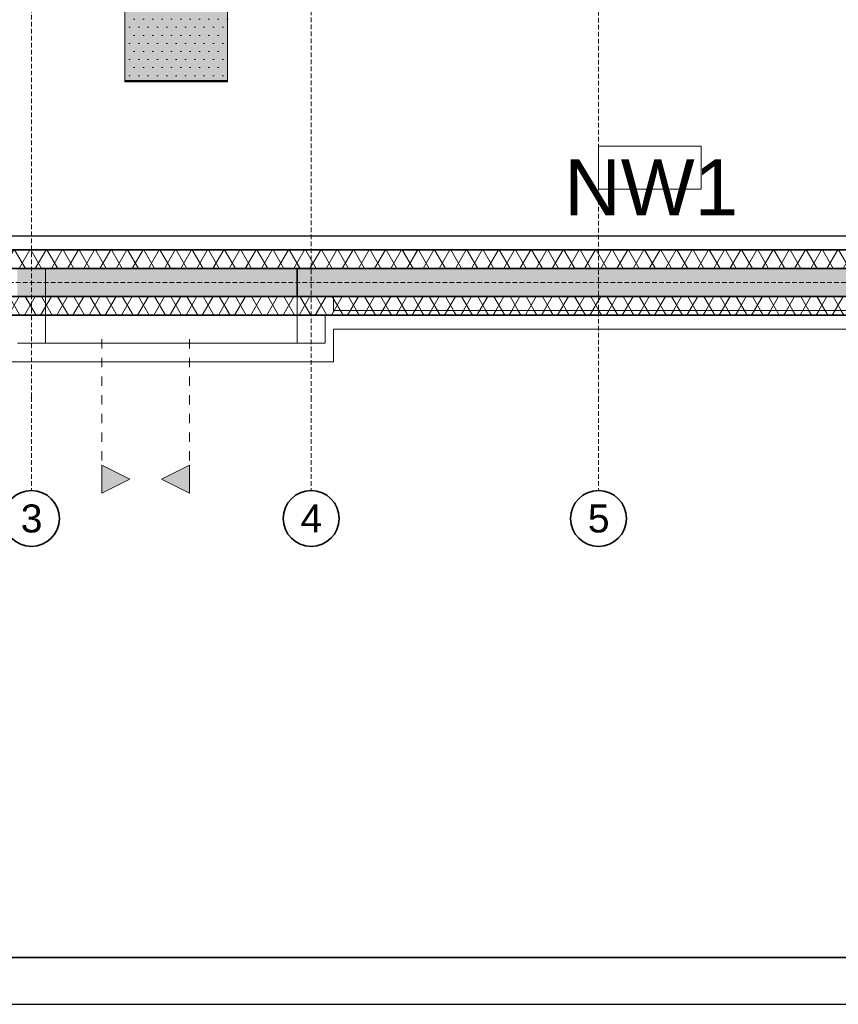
# Model space of a CAD drawing. Header units: millimetres. Extents: x 42175 to 97175, y 10092 to 468192.
# Tile 116 of 235: x 67165 to 75941, y 10092 to 20646. Entities that reach past the tile are written whole.
import ezdxf

# ---------------------------------------------------------------- set-up
doc = ezdxf.new("R2010")
doc.units = ezdxf.units.MM
for name, pattern in [('DASHED', [0.75, 0.5, -0.25]), ('JIS_02_0.7', [2, 1, -1]), ('Wipeout_Contour', [1000, 0, -1000])]:
    doc.linetypes.add(name, pattern=pattern)
for name, color, linetype in [('#klimartzacja', 8, 'Continuous'), ('- A - ocieplenie', 8, 'Continuous'), ('CP_LINENORM', 253, 'Continuous'), ('Konstrukcja - Dach', 8, 'Continuous'), ('Konstrukcja - Siatka mod', 8, 'Continuous'), ('Konstrukcja - Ściany działowe', 8, 'Continuous'), ('Konstrukcja - Ściany nośne wew..P', 8, 'Continuous'), ('Konstrukcja - Ściany zewnętrzne', 8, 'Continuous'), ('z JAN', 8, 'Continuous')]:
    doc.layers.add(name, color=color, linetype=linetype)
doc.layers.add('CP_FRREF', color=251, linetype='Continuous', lineweight=35)
doc.styles.add('STYL_AUTOMATYCZNY_1', font='ARIALN.TTF')
pattern_1 = [(60, (-175208.28, 306786.62), (-129.90381, 75), []), (120, (-175208.28, 306786.62), (129.90381, 75), [])]
pattern_2 = [(60, (-175208.59, 306786.62), (-129.90381, 75), []), (120, (-175208.59, 306786.62), (129.90381, 75), [])]

msp = doc.modelspace()

# ---------------------------------------------------------------- hatches: boundary and pattern name
at = {"layer": '- A - ocieplenie', "linetype": 'Continuous', "lineweight": 13, "ltscale": 100}
h = msp.add_hatch(dxfattribs=at)
h.set_pattern_fill('Izolacja_miękka_0007_0007', color=8, style=0, pattern_type=2)
h.set_pattern_definition(pattern_1)
h.paths.add_polyline_path([(55820, 17979), (81960, 17979), (81960, 18179), (55820, 18179)])
at = {"layer": '- A - ocieplenie', "linetype": 'Continuous', "lineweight": 15}
h = msp.add_hatch(dxfattribs=at)
h.set_pattern_fill('Izolacja_miękka_0007', color=8, style=0, pattern_type=2)
h.set_pattern_definition(pattern_2)
h.paths.add_polyline_path([(55820, 17979), (81960, 17979), (81960, 18179), (55820, 18179)])
at = {"layer": '- A - ocieplenie', "linetype": 'Continuous', "lineweight": 13, "ltscale": 100}
h = msp.add_hatch(dxfattribs=at)
h.set_pattern_fill('Izolacja_miękka_0007_0007', color=8, style=0, pattern_type=2)
h.set_pattern_definition(pattern_1)
h.paths.add_polyline_path([(70530, 17679), (70440, 17679), (70530, 17529)])
at = {"linetype": 'Continuous', "lineweight": 0}
msp.add_hatch(color=8, dxfattribs=at).paths.add_polyline_path([(68293, 19979), (69393, 19979), (69393, 20979), (68293, 20979)])
at = {"layer": 'Konstrukcja - Ściany działowe', "linetype": 'Continuous', "lineweight": 13}
for points in [[(68044, 15572), (68344, 15722), (68044, 15872)], [(68986, 15572), (68986, 15872), (68686, 15722)]]:
    msp.add_hatch(color=8, dxfattribs=at).paths.add_polyline_path(points)
at = {"layer": 'Konstrukcja - Ściany zewnętrzne', "linetype": 'Continuous', "lineweight": 13}
for points in [[(67140, 17679), (70140, 17679), (70140, 17979), (67140, 17979)], [(70140, 17979), (70140, 17679), (70440, 17979)], [(82160, 17979), (70140, 17979), (70140, 17679), (82160, 17679)]]:
    msp.add_hatch(color=8, dxfattribs=at).paths.add_polyline_path(points)
at = {"layer": 'z JAN', "linetype": 'Continuous', "lineweight": 15}
h = msp.add_hatch(dxfattribs=at)
h.set_pattern_fill('Tynk_0007', color=8, style=0, pattern_type=2)
h.set_pattern_definition([(0, (-175208.59, 306786.62), (0, 173.20508), [0, -100]), (0, (-175158.59, 306873.22), (0, 173.20508), [0, -100])])
h.paths.add_polyline_path([(68293, 20979), (68293, 19979), (69390, 19980), (69393, 20963), (69393, 20979)])

# ---------------------------------------------------------------- linework, layer by layer
at = {"layer": '#klimartzacja', "color": 8, "linetype": 'Continuous', "lineweight": 0, "ltscale": 100}
for p, q in [((74470, 19289), (73370, 19289)), ((73370, 18829), (73370, 19289)), ((74470, 18829), (74470, 19289)), ((73370, 18829), (74470, 18829))]:
    msp.add_line(p, q, dxfattribs=at)
at = {"layer": '- A - ocieplenie', "color": 8, "linetype": 'Continuous', "lineweight": 13, "ltscale": 100, "flags": 128}
for points in [[(81960, 18179), (55820, 18179)], [(55620, 17979), (82160, 17979)], [(83867, 17679), (55320, 17679)], [(70440, 17679), (70530, 17679)]]:
    msp.add_lwpolyline(points, dxfattribs=at)
at = {"layer": '- A - ocieplenie', "color": 8, "linetype": 'Continuous', "lineweight": 35, "ltscale": 100, "flags": 128}
for points in [[(81960, 18179), (55820, 18179)], [(55620, 17979), (82160, 17979)], [(83867, 17679), (55320, 17679)]]:
    msp.add_lwpolyline(points, dxfattribs=at)
at = {"color": 8, "linetype": 'Continuous', "lineweight": 25, "ltscale": 100}
msp.add_line((56226, 18329), (81603, 18329), dxfattribs=at)
at = {"color": 8, "linetype": 'JIS_02_0.7', "lineweight": 13, "ltscale": 100, "flags": 128}
msp.add_lwpolyline([(68293, 19979), (68293, 20979), (69393, 20979), (69393, 19979)], close=True, dxfattribs=at)
at = {"layer": 'CP_FRREF'}
msp.add_line((43675, 10592), (96675, 10592), dxfattribs=at)
at = {"layer": 'CP_LINENORM', "linetype": 'Continuous'}
msp.add_line((42175, 10092), (97175, 10092), dxfattribs=at)
at = {"layer": 'Konstrukcja - Dach', "color": 8, "linetype": 'Continuous', "lineweight": 13, "ltscale": 100, "flags": 128}
for points in [[(68293, 20963), (68293, 19983)], [(68293, 20963), (68293, 19979)], [(69393, 19983), (69393, 20963)], [(69393, 19979), (69393, 20963)], [(68293, 19996), (69393, 19996)], [(68293, 19993), (69393, 19993)], [(68293, 19983), (69393, 19983)], [(68293, 19979), (69393, 19979)], [(82160, 17979), (55620, 17979)], [(82160, 17979), (55620, 17979)], [(82160, 17979), (55620, 17979)], [(82160, 17979), (55620, 17979)]]:
    msp.add_lwpolyline(points, dxfattribs=at)
at = {"layer": 'Konstrukcja - Siatka mod', "color": 8, "linetype": 'DASHED', "lineweight": 13, "ltscale": 100}
for p, q in [((53022, 17829), (82467, 17829)), ((67290, 16600), (67290, 15600)), ((70290, 16600), (70290, 15600)), ((73370, 16600), (73370, 15600))]:
    msp.add_line(p, q, dxfattribs=at)
at = {"layer": 'Konstrukcja - Siatka mod', "color": 8, "linetype": 'Continuous', "lineweight": 35, "ltscale": 100}
for centre in [(67290, 15300), (70290, 15300), (73370, 15300)]:
    msp.add_circle(centre, 300, dxfattribs=at)
at = {"layer": 'Konstrukcja - Siatka mod', "color": 8, "linetype": 'DASHED', "lineweight": 13, "ltscale": 100}
for p in [(67290, 16600), (67290, 16600), (70290, 16600), (70290, 16600), (73370, 16600), (73370, 16600)]:
    msp.add_point(p, dxfattribs=at)
at = {"layer": 'Konstrukcja - Ściany działowe', "color": 8, "linetype": 'Continuous', "lineweight": 13, "ltscale": 100, "flags": 128}
for points in [[(68044, 15572), (68044, 15872), (68344, 15722)], [(68986, 15572), (68986, 15872), (68686, 15722)]]:
    msp.add_lwpolyline(points, close=True, dxfattribs=at)
at = {"layer": 'Konstrukcja - Ściany nośne wew..P', "color": 8, "linetype": 'Continuous', "lineweight": 13, "ltscale": 100, "flags": 128}
msp.add_lwpolyline([(70140, 17679), (70140, 17979)], dxfattribs=at)
at = {"layer": 'Konstrukcja - Ściany nośne wew..P', "color": 8, "linetype": 'Continuous', "lineweight": 35, "ltscale": 100, "flags": 128}
msp.add_lwpolyline([(70140, 17679), (70140, 17979)], dxfattribs=at)
at = {"layer": 'Konstrukcja - Ściany zewnętrzne', "color": 8, "linetype": 'Continuous', "lineweight": 13, "ltscale": 100, "flags": 128}
for points in [[(70140, 17979), (67140, 17979)], [(82160, 17979), (70140, 17979)], [(70140, 17679), (70140, 17979)], [(70140, 17679), (70140, 17979)], [(67140, 17679), (70140, 17679)], [(70140, 17679), (82160, 17679)]]:
    msp.add_lwpolyline(points, dxfattribs=at)
at = {"layer": 'Konstrukcja - Ściany zewnętrzne', "color": 8, "linetype": 'Continuous', "lineweight": 35, "ltscale": 100, "flags": 128}
for points in [[(70140, 17979), (67140, 17979)], [(82160, 17979), (70140, 17979)], [(70140, 17679), (70140, 17979)], [(70140, 17679), (70140, 17979)], [(67140, 17679), (70140, 17679)], [(70140, 17679), (82160, 17679)]]:
    msp.add_lwpolyline(points, dxfattribs=at)
at = {"layer": 'z JAN', "color": 8, "linetype": 'Wipeout_Contour', "lineweight": 13, "ltscale": 100, "flags": 128}
msp.add_lwpolyline([(68293, 20979), (69393, 20979), (69393, 20963), (69390, 19980), (68293, 19979)], close=True, dxfattribs=at)

# ---------------------------------------------------------------- texts
at = {"layer": '#klimartzacja', "color": 8, "linetype": 'Continuous', "lineweight": 35, "insert": (73935, 18548), "char_height": 600, "attachment_point": 8, "style": 'STYL_AUTOMATYCZNY_1'}
msp.add_mtext('\\A1;{\\pqc;\\fArial|b0|i0|c238|p0;\\W1.000000;NW1}', dxfattribs=at)
at = {"layer": 'Konstrukcja - Siatka mod', "color": 8, "linetype": 'Continuous', "lineweight": 13, "char_height": 300, "attachment_point": 1, "style": 'STYL_AUTOMATYCZNY_1'}
for s, insert in [('\\A1;{\\pql;\\pt0;\\fArial|b0|i0|c238|p0;\\W1.000000;3}', (67176, 15450)), ('\\A1;{\\pql;\\pt0;\\fArial|b0|i0|c238|p0;\\W1.000000;4}', (70176, 15450)), ('\\A1;{\\pql;\\pt0;\\fArial|b0|i0|c238|p0;\\W1.000000;5}', (73256, 15450))]:
    msp.add_mtext(s, dxfattribs=dict(at, insert=insert))

# ---------------------------------------------------------------- next in the draw order: wipeouts: each hides what was drawn before it
at = {"color": 8, "linetype": 'Wipeout_Contour', "lineweight": 0, "ltscale": 192193.449641}
msp.add_wipeout([(70530, 17179), (70530, 17479), (70440, 17479), (70440, 17179)], dxfattribs=at).dxf.layer = '- A - ocieplenie'

# ---------------------------------------------------------------- next in the draw order: linework, layer by layer
at = {"layer": '- A - ocieplenie', "color": 8, "linetype": 'Continuous', "lineweight": 13, "ltscale": 100}
msp.add_line((70530, 17529), (70530, 17679), dxfattribs=at)
at = {"layer": '- A - ocieplenie', "color": 8, "linetype": 'Wipeout_Contour', "lineweight": 13, "ltscale": 100}
for p, q in [((70530, 17479), (70440, 17479)), ((70440, 17479), (70440, 17179)), ((70530, 17179), (70530, 17479)), ((70440, 17179), (70530, 17179))]:
    msp.add_line(p, q, dxfattribs=at)
at = {"layer": '- A - ocieplenie', "color": 8, "linetype": 'Continuous', "lineweight": 13, "ltscale": 100, "flags": 128}
for points in [[(70440, 17479), (70440, 17179)], [(70440, 17479), (70530, 17479)], [(70530, 17179), (70530, 17329)]]:
    msp.add_lwpolyline(points, dxfattribs=at)

# ---------------------------------------------------------------- next in the draw order: wipeouts: each hides what was drawn before it
at = {"color": 8, "linetype": 'Wipeout_Contour', "lineweight": 0, "ltscale": 211992.450433}
msp.add_wipeout([(70530, 17329), (82330, 17329), (82330, 17529), (70530, 17529)], dxfattribs=at).dxf.layer = '- A - ocieplenie'
at = {"color": 8, "linetype": 'Wipeout_Contour', "lineweight": 0, "ltscale": 143777.03061}
msp.add_wipeout([(70530, 17179), (70440, 17179), (70530, 16979)], dxfattribs=at).dxf.layer = '- A - ocieplenie'

# ---------------------------------------------------------------- next in the draw order: hatches: boundary and pattern name
at = {"layer": '- A - ocieplenie', "linetype": 'Continuous', "lineweight": 13, "ltscale": 100}
h = msp.add_hatch(dxfattribs=at)
h.set_pattern_fill('Izolacja_miękka_0007_0007', color=8, style=0, pattern_type=2)
h.set_pattern_definition(pattern_1)
h.paths.add_polyline_path([(55320, 17479), (83867, 17479), (83867, 17679), (55320, 17679)])
at = {"layer": '- A - ocieplenie', "linetype": 'Continuous', "lineweight": 15}
h = msp.add_hatch(dxfattribs=at)
h.set_pattern_fill('Izolacja_miękka_0007', color=8, style=0, pattern_type=2)
h.set_pattern_definition(pattern_2)
h.paths.add_polyline_path([(55320, 17479), (83867, 17479), (83867, 17679), (55320, 17679)])

# ---------------------------------------------------------------- next in the draw order: linework, layer by layer
at = {"layer": '- A - ocieplenie', "color": 8, "linetype": 'Wipeout_Contour', "lineweight": 13, "ltscale": 100}
for p, q in [((82330, 17529), (70530, 17529)), ((70530, 17529), (70530, 17329)), ((70530, 17329), (82330, 17329)), ((70530, 17179), (70440, 17179)), ((70440, 17179), (70530, 16979)), ((70530, 16979), (70530, 17179))]:
    msp.add_line(p, q, dxfattribs=at)
at = {"layer": '- A - ocieplenie', "color": 8, "linetype": 'Continuous', "lineweight": 13, "ltscale": 100, "flags": 128}
for points in [[(82330, 17529), (70530, 17529)], [(55320, 17479), (83867, 17479)], [(70530, 17329), (82330, 17329)]]:
    msp.add_lwpolyline(points, dxfattribs=at)
at = {"layer": '- A - ocieplenie', "color": 8, "linetype": 'Continuous', "lineweight": 35, "ltscale": 100, "flags": 128}
msp.add_lwpolyline([(55320, 17479), (83867, 17479)], dxfattribs=at)
at = {"layer": 'Konstrukcja - Siatka mod', "color": 8, "linetype": 'DASHED', "lineweight": 13, "ltscale": 100}
msp.add_line((73370, 33565), (73370, 16600), dxfattribs=at)

# ---------------------------------------------------------------- next in the draw order: wipeouts: each hides what was drawn before it
at = {"color": 8, "linetype": 'Wipeout_Contour', "lineweight": 0, "ltscale": 143582.809012}
msp.add_wipeout([(70440, 17179), (70440, 16979), (70530, 16979)], dxfattribs=at).dxf.layer = '- A - ocieplenie'

# ---------------------------------------------------------------- next in the draw order: linework, layer by layer
at = {"layer": '- A - ocieplenie', "color": 8, "linetype": 'Wipeout_Contour', "lineweight": 13, "ltscale": 100}
for p, q in [((70440, 17179), (70440, 16979)), ((70530, 16979), (70440, 17179)), ((70440, 16979), (70530, 16979))]:
    msp.add_line(p, q, dxfattribs=at)
at = {"layer": '- A - ocieplenie', "color": 8, "linetype": 'Continuous', "lineweight": 13, "ltscale": 100, "flags": 128}
msp.add_lwpolyline([(70530, 16979), (70530, 17179)], dxfattribs=at)

# ---------------------------------------------------------------- next in the draw order: wipeouts: each hides what was drawn before it
at = {"color": 8, "linetype": 'Wipeout_Contour', "lineweight": 0, "ltscale": 190961.041245}
msp.add_wipeout([(70440, 17179), (70140, 17179), (70140, 16979), (70440, 16979)], dxfattribs=at).dxf.layer = '- A - ocieplenie'

# ---------------------------------------------------------------- next in the draw order: linework, layer by layer
at = {"layer": '- A - ocieplenie', "color": 8, "linetype": 'Wipeout_Contour', "lineweight": 13, "ltscale": 100}
for p, q in [((70440, 17179), (70140, 17179)), ((70140, 17179), (70140, 16979)), ((70440, 16979), (70440, 17179)), ((70140, 16979), (70440, 16979))]:
    msp.add_line(p, q, dxfattribs=at)
at = {"layer": '- A - ocieplenie', "color": 8, "linetype": 'Continuous', "lineweight": 13, "ltscale": 100, "flags": 128}
for points in [[(70440, 17179), (70140, 17179)], [(70140, 16979), (70530, 16979)]]:
    msp.add_lwpolyline(points, dxfattribs=at)
at = {"layer": 'Konstrukcja - Siatka mod', "color": 8, "linetype": 'DASHED', "lineweight": 13, "ltscale": 100}
msp.add_line((70290, 33570), (70290, 16600), dxfattribs=at)

# ---------------------------------------------------------------- next in the draw order: wipeouts: each hides what was drawn before it
at = {"color": 8, "linetype": 'Wipeout_Contour', "lineweight": 0, "ltscale": 185867.410448}
msp.add_wipeout([(67140, 16979), (70140, 16979), (70140, 17179), (67140, 17179)], dxfattribs=at).dxf.layer = '- A - ocieplenie'

# ---------------------------------------------------------------- next in the draw order: linework, layer by layer
at = {"layer": '- A - ocieplenie', "color": 8, "linetype": 'Wipeout_Contour', "lineweight": 13, "ltscale": 100}
for p, q in [((70140, 17179), (67140, 17179)), ((70140, 16979), (70140, 17179)), ((67140, 16979), (70140, 16979))]:
    msp.add_line(p, q, dxfattribs=at)
at = {"layer": '- A - ocieplenie', "color": 8, "linetype": 'Continuous', "lineweight": 13, "ltscale": 100, "flags": 128}
for points in [[(70140, 17179), (67140, 17179)], [(67050, 16979), (70140, 16979)]]:
    msp.add_lwpolyline(points, dxfattribs=at)
at = {"layer": 'Konstrukcja - Siatka mod', "color": 8, "linetype": 'DASHED', "lineweight": 13, "ltscale": 100}
msp.add_line((67290, 16600), (67290, 33565), dxfattribs=at)
at = {"layer": 'Konstrukcja - Ściany działowe', "color": 8, "linetype": 'JIS_02_0.7', "lineweight": 13, "ltscale": 100}
for p, q in [((68044, 17222), (68044, 15872)), ((68986, 17222), (68986, 15872))]:
    msp.add_line(p, q, dxfattribs=at)
at = {"layer": 'Konstrukcja - Ściany zewnętrzne', "color": 8, "linetype": 'Continuous', "lineweight": 13, "ltscale": 100, "flags": 128}
msp.add_lwpolyline([(67440, 17179), (70140, 17179), (70140, 17979), (67440, 17979)], close=True, dxfattribs=at)
msp.add_lwpolyline([(67440, 17179), (70140, 17179), (70140, 17979), (67440, 17979)], close=True, dxfattribs=at)

doc.saveas('drawing.dxf')
